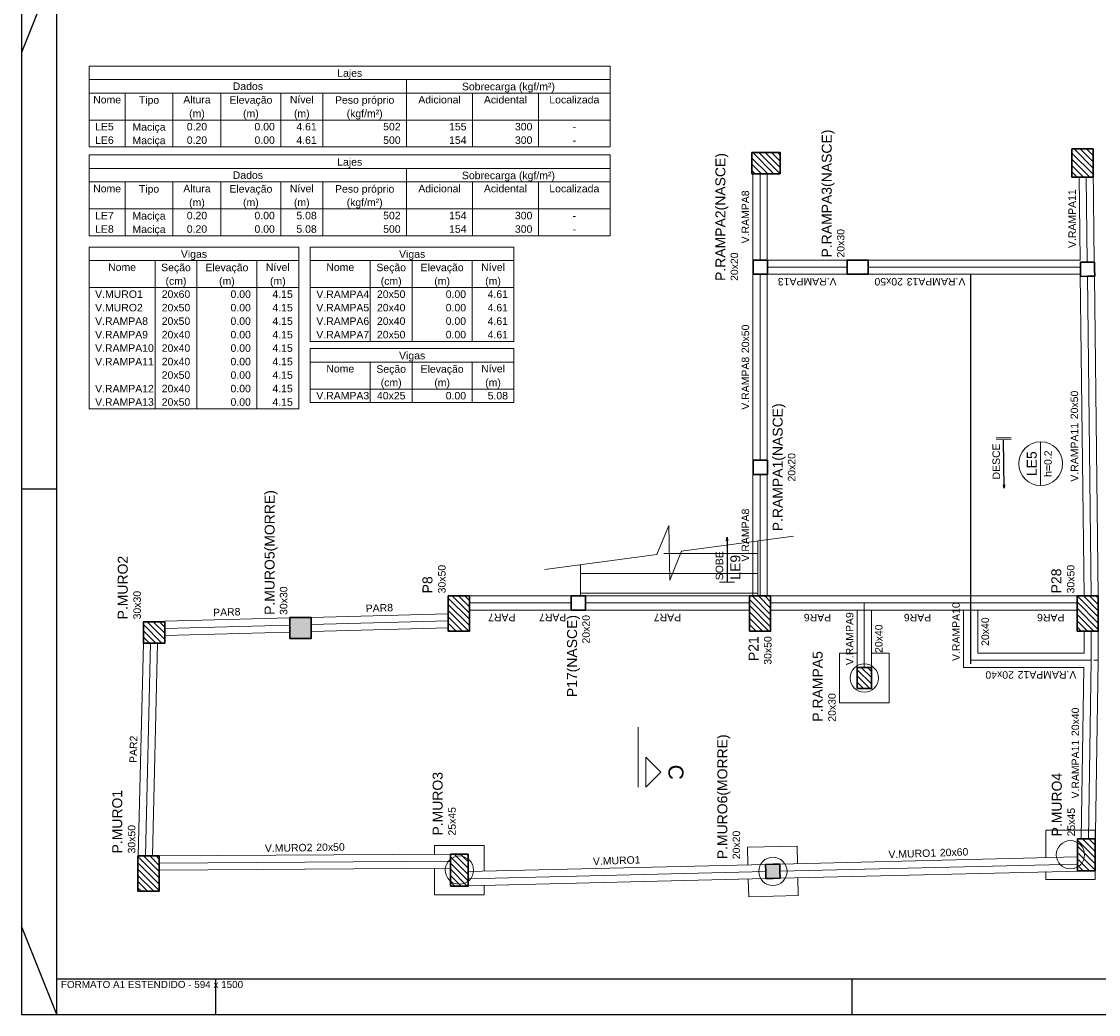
# Model space of a CAD drawing. Header units: millimetres. Extents: x 10 to 1250, y -62 to 528.
# Tile 79 of 193: x 10 to 41, y 133 to 161. Entities that reach past the tile are written whole.
import ezdxf

# ---------------------------------------------------------------- set-up
doc = ezdxf.new("R2010")
doc.units = ezdxf.units.MM
doc.header["$LTSCALE"] = 0.05
doc.linetypes.add('DOT', pattern=[6.35, 0, -6.35])
for name, color, linetype, lineweight in [('FO-Cortes', 9, 'Continuous', 5), ('FO-Eixos', 5, 'Continuous', 5), ('FO-Estacas dos blocos', 1, 'Continuous', 20), ('FO-Hachura pilar que morre', 106, 'Continuous', 5), ('FO-Hachura pilar que passa', 19, 'Continuous', 5), ('FO-Hachuras das lajes', 1, 'Continuous', 20), ('FO-Pilares', 4, 'Continuous', 30), ('FO-Seção das fundações', 9, 'Continuous', 5), ('FO-Textos das lajes', 3, 'Continuous', 20), ('FO-Textos das vigas', 7, 'Continuous', 5), ('FO-Textos dos pilares', 7, 'Continuous', 5), ('FO-Vigas', 7, 'Continuous', 5)]:
    doc.layers.add(name, color=color, linetype=linetype, lineweight=lineweight)
doc.layers.add('FOLHA_PADRÃO', color=7, linetype='Continuous')
doc.styles.add('Arial', font='arial.ttf')
doc.styles.get("Standard").update_dxf_attribs({"font": 'arial.ttf'})
doc.dimstyles.get("Standard").update_dxf_attribs({"dimtxt": 0.18, "dimasz": 0.18, "dimexe": 0.18, "dimexo": 0.0625, "dimgap": 0.1, "dimtad": 1, "dimzin": 0, "dimdsep": 46, "dimtxsty": 'Standard', "dimblk": 'OBLIQUE', "dimcen": 0.1, "dimadec": 0, "dimazin": 0, "dimtfac": 1, "dimtofl": 0, "dimtmove": 0, "dimatfit": 3, "dimldrblk": 'OBLIQUE', "dimfxl": 1, "dimtolj": 1, "dimtzin": 0, "dimarcsym": 1})
pattern_1 = [(135, (-185.03954, 126.28628), (-0.08838835, -0.08838835), [])]

# ---------------------------------------------------------------- blocks, each defined once
blk = doc.blocks.new('A1EST. 1500')
at = {"layer": 'FOLHA_PADRÃO', "color": 1, "linetype": 'Continuous'}
for p, q in [((0, 59.4), (0, 0)), ((1, 0), (1, 1)), ((5.5, 0), (5.5, 1)), ((23.5, 0), (23.5, 1)), ((0, 0), (150.008, 0))]:
    blk.add_line(p, q, dxfattribs=at)
at = {"layer": 'FOLHA_PADRÃO', "color": 1}
for p, q in [((1, 29.7), (0, 27.2)), ((1, 14.85), (0, 14.85)), ((1, 0), (0, 2.5))]:
    blk.add_line(p, q, dxfattribs=at)
at = {"layer": 'FOLHA_PADRÃO', "color": 6, "linetype": 'Continuous'}
blk.add_lwpolyline([(149, 58.4), (149, 1), (1, 1), (1, 58.4), (149, 58.4)], dxfattribs=at)
at = {"layer": 'FOLHA_PADRÃO', "color": 7, "style": 'Arial'}
blk.add_text('FORMATO A1 ESTENDIDO - 594 x 1500', height=0.2, dxfattribs=at).set_placement((1.114, 0.748))
blk = doc.blocks.new('_Oblique')
at = {"color": 0, "linetype": 'ByBlock', "lineweight": -2}
blk.add_line((-0.5, -0.5), (0.5, 0.5), dxfattribs=at)

msp = doc.modelspace()

# ---------------------------------------------------------------- hatches: boundary and pattern name
at = {"layer": 'FO-Hachura pilar que morre', "linetype": 'Continuous'}
for points in [[(17.9098, 144.4109), (17.9098, 144.1109), (17.9098, 143.8109), (18.2098, 143.8109), (18.5098, 143.8109), (18.5098, 144.1109), (18.5098, 144.4109), (18.2098, 144.4109)], [(31.7756, 137.0346), (31.7707, 137.2346), (31.7658, 137.4345), (31.5659, 137.4296), (31.366, 137.4247), (31.3708, 137.2248), (31.3757, 137.0248), (31.5757, 137.0297)]]:
    msp.add_hatch(color=256, dxfattribs=at).paths.add_polyline_path(points)
at = {"layer": 'FO-Hachura pilar que passa', "linetype": 'Continuous'}
h = msp.add_hatch(dxfattribs=at)
h.set_pattern_fill('ANSI31', color=256, angle=90, style=0)
h.set_pattern_definition(pattern_1)
h.paths.add_polyline_path([(31.7771, 156.9549), (31.7782, 157.2549), (31.7792, 157.5549), (31.3792, 157.5563), (30.9792, 157.5577), (30.9782, 157.2577), (30.9771, 156.9577), (31.3771, 156.9563)])
h = msp.add_hatch(dxfattribs=at)
h.set_pattern_fill('ANSI31', color=256, angle=90, style=0)
h.set_pattern_definition(pattern_1)
h.paths.add_polyline_path([(40.0302, 156.8603), (40.3302, 156.8603), (40.6302, 156.8603), (40.6302, 157.2603), (40.6302, 157.6603), (40.3302, 157.6603), (40.0302, 157.6603), (40.0302, 157.2603)])
h = msp.add_hatch(dxfattribs=at)
h.set_pattern_fill('ANSI31', color=256, angle=90, style=0)
h.set_pattern_definition(pattern_1)
h.paths.add_polyline_path([(22.3862, 144.0213), (22.6862, 144.0213), (22.9862, 144.0213), (22.9862, 144.5213), (22.9862, 145.0213), (22.6862, 145.0213), (22.3862, 145.0213), (22.3862, 144.5213)])
h = msp.add_hatch(dxfattribs=at)
h.set_pattern_fill('ANSI31', color=256, angle=90, style=0)
h.set_pattern_definition(pattern_1)
h.paths.add_polyline_path([(30.9082, 144.0213), (31.2082, 144.0213), (31.5082, 144.0213), (31.5082, 144.5213), (31.5082, 145.0213), (31.2082, 145.0213), (30.9082, 145.0213), (30.9082, 144.5213)])
h = msp.add_hatch(dxfattribs=at)
h.set_pattern_fill('ANSI31', color=256, angle=90, style=0)
h.set_pattern_definition(pattern_1)
h.paths.add_polyline_path([(40.1742, 144.0213), (40.4742, 144.0213), (40.7742, 144.0213), (40.7742, 144.5213), (40.7742, 145.0213), (40.4742, 145.0213), (40.1742, 145.0213), (40.1742, 144.5213)])
h = msp.add_hatch(dxfattribs=at)
h.set_pattern_fill('ANSI31', color=256, angle=90, style=0)
h.set_pattern_definition(pattern_1)
h.paths.add_polyline_path([(14.3662, 143.6853), (14.3662, 143.9853), (14.3662, 144.2853), (14.0662, 144.2853), (13.7662, 144.2853), (13.7662, 143.9853), (13.7662, 143.6853), (14.0662, 143.6853)])
h = msp.add_hatch(dxfattribs=at)
h.set_pattern_fill('ANSI31', color=256, angle=90, style=0)
h.set_pattern_definition(pattern_1)
h.paths.add_polyline_path([(33.9572, 142.3983), (34.1572, 142.3983), (34.3572, 142.3983), (34.3572, 142.6983), (34.3572, 142.9983), (34.1572, 142.9983), (33.9572, 142.9983), (33.9572, 142.6983)])
h = msp.add_hatch(dxfattribs=at)
h.set_pattern_fill('ANSI31', color=256, angle=90, style=0)
h.set_pattern_definition(pattern_1)
h.paths.add_polyline_path([(40.1882, 137.2489), (40.4382, 137.2489), (40.6882, 137.2489), (40.6882, 137.6989), (40.6882, 138.1489), (40.4382, 138.1489), (40.1882, 138.1489), (40.1882, 137.6989)])
h = msp.add_hatch(dxfattribs=at)
h.set_pattern_fill('ANSI31', color=256, angle=90, style=0)
h.set_pattern_definition(pattern_1)
h.paths.add_polyline_path([(22.4532, 136.8163), (22.7032, 136.8163), (22.9532, 136.8163), (22.9532, 137.2663), (22.9532, 137.7163), (22.7032, 137.7163), (22.4532, 137.7163), (22.4532, 137.2663)])
h = msp.add_hatch(dxfattribs=at)
h.set_pattern_fill('ANSI31', color=256, angle=90, style=0)
h.set_pattern_definition(pattern_1)
h.paths.add_polyline_path([(13.6102, 136.6663), (13.9102, 136.6663), (14.2102, 136.6663), (14.2102, 137.1663), (14.2102, 137.6663), (13.9102, 137.6663), (13.6102, 137.6663), (13.6102, 137.1663)])

# ---------------------------------------------------------------- linework, layer by layer
at = {"ltscale": 0.05}
msp.add_line((37.1672, 143.0995), (37.1672, 154.1195), dxfattribs=at)
at = {"layer": 'FO-Cortes', "linetype": 'Continuous'}
for p, q in [((28.2858, 146.1897), (28.6229, 147.0095)), ((28.6229, 147.0095), (28.6515, 145.4643)), ((28.9886, 146.2841), (32.1512, 146.7088)), ((28.6515, 145.4643), (28.9886, 146.2841)), ((25.1232, 145.765), (28.2858, 146.1897))]:
    msp.add_line(p, q, dxfattribs=at)
at = {"layer": 'FO-Cortes'}
msp.add_line((27.7634, 141.3042), (27.7634, 139.6098), dxfattribs=at)
at = {"layer": 'FO-Cortes', "linetype": 'Continuous'}
msp.add_lwpolyline([(27.9752, 139.6098), (27.9752, 140.457), (28.3988, 140.0334), (27.9752, 139.6098)], close=True, dxfattribs=at)
at = {"layer": 'FO-Eixos'}
for p, q in [((31.2082, 154.5183), (31.2082, 156.9569)), ((40.4616, 154.4577), (40.433, 156.8603)), ((33.6682, 154.3183), (31.4152, 154.3183)), ((40.2708, 154.3183), (34.2682, 154.3183)), ((31.2082, 148.8563), (31.2082, 154.1183)), ((40.5742, 145.0213), (40.4664, 154.0577)), ((31.2082, 145.0213), (31.2082, 148.4563)), ((24.8162, 144.8213), (22.9862, 144.8213)), ((25.8672, 144.8213), (24.8162, 144.8213)), ((30.9082, 144.8213), (26.2672, 144.8213)), ((34.1572, 144.8213), (31.5082, 144.8213)), ((34.1572, 142.9983), (34.1572, 144.8213)), ((37.1672, 144.8213), (34.1572, 144.8213)), ((37.1672, 143.1983), (37.1672, 144.8213)), ((38.6866, 144.8213), (37.1672, 144.8213)), ((40.1742, 144.8213), (38.6866, 144.8213)), ((14.3662, 144.1013), (17.9098, 144.1961)), ((18.5098, 144.2121), (22.3862, 144.3159)), ((40.5742, 143.1983), (40.5742, 144.0213)), ((13.82, 137.6663), (13.9664, 143.6853)), ((40.5742, 143.1983), (37.1672, 143.1983)), ((40.4952, 138.1489), (40.5742, 143.1983)), ((14.2102, 137.4663), (22.4532, 137.5163)), ((31.7708, 137.2345), (40.1882, 137.4369)), ((22.9532, 137.0225), (31.3708, 137.2249))]:
    msp.add_line(p, q, dxfattribs=at)
at = {"layer": 'FO-Estacas dos blocos'}
for centre in [(34.1572, 142.6983), (39.9882, 137.6989), (22.7032, 137.2663), (31.5708, 137.2297)]:
    msp.add_circle(centre, 0.4, dxfattribs=at)
at = {"layer": 'FO-Hachuras das lajes', "linetype": 'Continuous'}
for p, q in [((31.1472, 145.0213), (31.1472, 146.574)), ((31.1472, 146.2163), (28.4836, 146.2163)), ((26.1272, 145.0213), (26.1272, 145.8998)), ((31.1472, 145.6563), (26.1272, 145.6563)), ((31.1472, 145.0963), (26.1272, 145.0963))]:
    msp.add_line(p, q, dxfattribs=at)
at = {"layer": 'FO-Pilares'}
for points in [[(31.7771, 156.9549), (31.7782, 157.2549), (31.7792, 157.5549), (31.3792, 157.5563), (30.9792, 157.5577), (30.9782, 157.2577), (30.9771, 156.9577), (31.3771, 156.9563), (31.7771, 156.9549)], [(40.0302, 156.8603), (40.3302, 156.8603), (40.6302, 156.8603), (40.6302, 157.2603), (40.6302, 157.6603), (40.3302, 157.6603), (40.0302, 157.6603), (40.0302, 157.2603), (40.0302, 156.8603)], [(31.0152, 154.1183), (31.2152, 154.1183), (31.4152, 154.1183), (31.4152, 154.3183), (31.4152, 154.5183), (31.2152, 154.5183), (31.0152, 154.5183), (31.0152, 154.3183), (31.0152, 154.1183)], [(34.2682, 154.1183), (34.2682, 154.3183), (34.2682, 154.5183), (33.9682, 154.5183), (33.6682, 154.5183), (33.6682, 154.3183), (33.6682, 154.1183), (33.9682, 154.1183), (34.2682, 154.1183)], [(40.6693, 154.4599), (40.4693, 154.4578), (40.2693, 154.4557), (40.2714, 154.2557), (40.2735, 154.0557), (40.4735, 154.0578), (40.6735, 154.0599), (40.6714, 154.2599), (40.6693, 154.4599)], [(31.0152, 148.4563), (31.2152, 148.4563), (31.4152, 148.4563), (31.4152, 148.6563), (31.4152, 148.8563), (31.2152, 148.8563), (31.0152, 148.8563), (31.0152, 148.6563), (31.0152, 148.4563)], [(22.3862, 144.0213), (22.6862, 144.0213), (22.9862, 144.0213), (22.9862, 144.5213), (22.9862, 145.0213), (22.6862, 145.0213), (22.3862, 145.0213), (22.3862, 144.5213), (22.3862, 144.0213)], [(26.2672, 144.6213), (26.2672, 144.8213), (26.2672, 145.0213), (26.0672, 145.0213), (25.8672, 145.0213), (25.8672, 144.8213), (25.8672, 144.6213), (26.0672, 144.6213), (26.2672, 144.6213)], [(30.9082, 144.0213), (31.2082, 144.0213), (31.5082, 144.0213), (31.5082, 144.5213), (31.5082, 145.0213), (31.2082, 145.0213), (30.9082, 145.0213), (30.9082, 144.5213), (30.9082, 144.0213)], [(40.1742, 144.0213), (40.4742, 144.0213), (40.7742, 144.0213), (40.7742, 144.5213), (40.7742, 145.0213), (40.4742, 145.0213), (40.1742, 145.0213), (40.1742, 144.5213), (40.1742, 144.0213)], [(17.9098, 144.4109), (17.9098, 144.1109), (17.9098, 143.8109), (18.2098, 143.8109), (18.5098, 143.8109), (18.5098, 144.1109), (18.5098, 144.4109), (18.2098, 144.4109), (17.9098, 144.4109)], [(14.3662, 143.6853), (14.3662, 143.9853), (14.3662, 144.2853), (14.0662, 144.2853), (13.7662, 144.2853), (13.7662, 143.9853), (13.7662, 143.6853), (14.0662, 143.6853), (14.3662, 143.6853)], [(33.9572, 142.3983), (34.1572, 142.3983), (34.3572, 142.3983), (34.3572, 142.6983), (34.3572, 142.9983), (34.1572, 142.9983), (33.9572, 142.9983), (33.9572, 142.6983), (33.9572, 142.3983)], [(40.1882, 137.2489), (40.4382, 137.2489), (40.6882, 137.2489), (40.6882, 137.6989), (40.6882, 138.1489), (40.4382, 138.1489), (40.1882, 138.1489), (40.1882, 137.6989), (40.1882, 137.2489)], [(22.4532, 136.8163), (22.7032, 136.8163), (22.9532, 136.8163), (22.9532, 137.2663), (22.9532, 137.7163), (22.7032, 137.7163), (22.4532, 137.7163), (22.4532, 137.2663), (22.4532, 136.8163)], [(13.6102, 136.6663), (13.9102, 136.6663), (14.2102, 136.6663), (14.2102, 137.1663), (14.2102, 137.6663), (13.9102, 137.6663), (13.6102, 137.6663), (13.6102, 137.1663), (13.6102, 136.6663)], [(31.7756, 137.0346), (31.7707, 137.2346), (31.7658, 137.4345), (31.5659, 137.4296), (31.366, 137.4247), (31.3708, 137.2248), (31.3757, 137.0248), (31.5757, 137.0297), (31.7756, 137.0346)]]:
    msp.add_lwpolyline(points, close=True, dxfattribs=at)
at = {"layer": 'FO-Seção das fundações'}
for points in [[(33.9572, 143.3983), (33.4572, 143.3983)], [(33.4572, 141.9983), (33.4572, 143.3983)], [(34.8572, 143.3983), (34.3572, 143.3983)], [(34.8572, 143.3983), (34.8572, 141.9983)], [(33.4572, 141.9983), (34.8572, 141.9983)], [(40.2491, 138.3989), (39.2882, 138.3989)], [(39.2882, 137.6261), (39.2882, 138.3989)], [(40.6882, 138.3989), (40.2491, 138.3989)], [(40.6882, 138.3989), (40.6882, 136.9989)], [(23.4032, 137.9663), (22.0032, 137.9663)], [(22.0032, 137.7136), (22.0032, 137.9663)], [(23.4032, 137.9663), (23.4032, 137.2334)], [(32.2535, 137.9466), (30.8539, 137.9124)], [(30.8539, 137.9124), (30.8661, 137.4128)], [(32.2657, 137.4464), (32.2535, 137.9466)], [(22.0032, 136.5663), (22.0032, 137.3135)], [(39.2882, 136.9989), (39.2882, 137.226)], [(23.4032, 136.8332), (23.4032, 136.5663)], [(30.8759, 137.0129), (30.8881, 136.5128)], [(32.2877, 136.547), (32.2755, 137.0466)], [(39.2882, 136.9989), (40.6882, 136.9989)], [(22.0032, 136.5663), (23.4032, 136.5663)], [(30.8881, 136.5128), (32.2877, 136.547)]]:
    msp.add_lwpolyline(points, dxfattribs=at)
at = {"layer": 'FO-Textos das lajes', "linetype": 'Continuous'}
for p, q in [((38.3096, 149.494), (37.886, 149.4905)), ((38.31, 149.441), (37.8864, 149.4376)), ((30.4853, 145.409), (30.0617, 145.409)), ((30.4853, 145.409), (30.0617, 145.409))]:
    msp.add_line(p, q, dxfattribs=at)
at = {"layer": 'FO-Textos das lajes'}
msp.add_line((39.1449, 148.142), (39.1449, 149.377), dxfattribs=at)
msp.add_circle((39.1449, 148.7595), 0.6175, dxfattribs=at)
at = {"layer": 'FO-Textos das vigas'}
for p, q in [((12.2295, 160.002), (26.9708, 160.002)), ((12.2295, 160.002), (12.2295, 159.6207)), ((26.9708, 160.002), (26.9708, 159.6207)), ((12.2295, 159.6207), (26.9708, 159.6207)), ((12.2295, 159.6207), (26.9708, 159.6207)), ((12.2295, 159.6207), (12.2295, 157.7145)), ((21.2098, 159.6207), (21.2098, 159.2395)), ((26.9708, 159.6207), (26.9708, 157.7145)), ((12.2295, 159.2395), (26.9708, 159.2395)), ((13.2461, 159.2395), (13.2461, 157.7145)), ((14.6016, 159.2395), (14.6016, 157.7145)), ((15.9572, 159.2395), (15.9572, 157.7145)), ((17.6516, 159.2395), (17.6516, 157.7145)), ((18.8376, 159.2395), (18.8376, 157.7145)), ((21.2098, 159.2395), (21.2098, 157.7145)), ((23.0736, 159.2395), (23.0736, 157.7145)), ((24.9375, 159.2395), (24.9375, 157.7145)), ((12.2295, 158.477), (26.9708, 158.477)), ((12.2295, 157.7145), (26.9708, 157.7145)), ((12.2295, 157.4884), (26.9708, 157.4884)), ((12.2295, 157.4884), (12.2295, 157.1071)), ((26.9708, 157.4884), (26.9708, 157.1071)), ((12.2295, 157.1071), (26.9708, 157.1071)), ((12.2295, 157.1071), (26.9708, 157.1071)), ((12.2295, 157.1071), (12.2295, 155.2009)), ((21.2098, 157.1071), (21.2098, 156.7259)), ((26.9708, 157.1071), (26.9708, 155.2009)), ((12.2295, 156.7259), (26.9708, 156.7259)), ((13.2461, 156.7259), (13.2461, 155.2009)), ((14.6016, 156.7259), (14.6016, 155.2009)), ((15.9572, 156.7259), (15.9572, 155.2009)), ((17.6516, 156.7259), (17.6516, 155.2009)), ((18.8376, 156.7259), (18.8376, 155.2009)), ((21.2098, 156.7259), (21.2098, 155.2009)), ((23.0736, 156.7259), (23.0736, 155.2009)), ((24.9375, 156.7259), (24.9375, 155.2009)), ((12.2295, 155.9634), (26.9708, 155.9634)), ((12.2295, 155.2009), (26.9708, 155.2009)), ((12.2295, 154.884), (18.1599, 154.884)), ((12.2295, 154.884), (12.2295, 150.3092)), ((18.1599, 154.884), (18.1599, 150.3092)), ((18.4866, 154.884), (24.2476, 154.884)), ((18.4866, 154.884), (18.4866, 152.2154)), ((24.2476, 154.884), (24.2476, 152.2154)), ((12.2295, 154.5028), (18.1599, 154.5028)), ((14.0933, 154.5028), (14.0933, 150.3092)), ((15.2794, 154.5028), (15.2794, 150.3092)), ((16.9738, 154.5028), (16.9738, 150.3092)), ((18.4866, 154.5028), (24.2476, 154.5028)), ((20.181, 154.5028), (20.181, 152.2154)), ((21.3671, 154.5028), (21.3671, 152.2154)), ((23.0615, 154.5028), (23.0615, 152.2154)), ((12.2295, 153.7403), (18.1599, 153.7403)), ((18.4866, 153.7403), (24.2476, 153.7403)), ((18.4866, 152.2154), (24.2476, 152.2154)), ((18.4866, 152.0135), (24.2476, 152.0135)), ((18.4866, 152.0135), (18.4866, 150.4885)), ((24.2476, 152.0135), (24.2476, 150.4885)), ((18.4866, 151.6323), (24.2476, 151.6323)), ((20.181, 151.6323), (20.181, 150.4885)), ((21.3671, 151.6323), (21.3671, 150.4885)), ((23.0615, 151.6323), (23.0615, 150.4885)), ((18.4866, 150.8698), (24.2476, 150.8698)), ((12.2295, 150.3092), (18.1599, 150.3092)), ((18.4866, 150.4885), (24.2476, 150.4885))]:
    msp.add_line(p, q, dxfattribs=at)
at = {"layer": 'FO-Vigas'}
for p, q in [((31.0082, 154.5183), (31.0082, 156.957)), ((31.4082, 154.5183), (31.4082, 156.9556)), ((40.6616, 154.4598), (40.6302, 157.0967)), ((40.2609, 154.5183), (40.233, 156.8603)), ((31.0082, 148.8563), (31.0082, 154.5183)), ((33.6682, 154.5183), (31.4152, 154.5183)), ((40.2609, 154.5183), (34.2682, 154.5183)), ((31.4082, 148.8563), (31.4082, 154.1183)), ((33.6682, 154.1183), (31.4152, 154.1183)), ((40.2656, 154.1183), (34.2682, 154.1183)), ((40.3742, 145.0213), (40.2656, 154.1183)), ((40.7742, 145.0225), (40.6664, 154.0598)), ((31.0082, 145.0213), (31.0082, 148.8563)), ((31.4082, 145.0213), (31.4082, 148.4563)), ((24.8162, 145.0213), (22.9862, 145.0213)), ((25.8672, 145.0213), (24.8162, 145.0213)), ((30.9082, 145.0213), (26.2672, 145.0213)), ((34.1572, 145.0213), (31.5082, 145.0213)), ((37.1672, 145.0213), (34.1572, 145.0213)), ((38.6866, 145.0213), (37.1672, 145.0213)), ((40.1742, 145.0213), (38.6866, 145.0213)), ((40.7742, 145.0213), (40.7742, 145.0225)), ((14.3608, 144.3012), (17.9044, 144.396)), ((18.5098, 144.4121), (22.3808, 144.5158)), ((24.8162, 144.6213), (22.9862, 144.6213)), ((25.8672, 144.6213), (24.8162, 144.6213)), ((30.9082, 144.6213), (26.2672, 144.6213)), ((34.1572, 144.6213), (31.5082, 144.6213)), ((33.9572, 142.9983), (33.9572, 144.6213)), ((37.1672, 144.6213), (34.1572, 144.6213)), ((34.3572, 142.9983), (34.3572, 144.6213)), ((36.9672, 142.9983), (36.9672, 144.6213)), ((38.6866, 144.6213), (37.1672, 144.6213)), ((37.3672, 143.3983), (37.3672, 144.6213)), ((40.1742, 144.6213), (38.6866, 144.6213)), ((18.5151, 144.0121), (22.3862, 144.1158)), ((14.3715, 143.9013), (17.9098, 143.996)), ((40.3742, 143.3983), (40.3742, 144.0213)), ((40.7742, 143.1983), (40.7742, 144.0213)), ((13.62, 137.6711), (13.7663, 143.6853)), ((14.02, 137.6663), (14.1663, 143.6804)), ((40.3742, 143.3983), (37.3672, 143.3983)), ((40.6532, 143.1983), (40.7742, 143.1983)), ((40.6882, 137.6999), (40.7742, 143.1951)), ((40.371, 142.9983), (36.9672, 142.9983)), ((40.2952, 138.1489), (40.371, 142.9983)), ((14.2096, 137.6663), (22.4526, 137.7163)), ((14.2102, 137.6663), (14.2096, 137.6663)), ((22.9532, 137.2225), (31.366, 137.4248)), ((31.7658, 137.4344), (40.1882, 137.6369)), ((14.2102, 137.2663), (22.4532, 137.3163)), ((31.7756, 137.0345), (40.6882, 137.2488)), ((40.6882, 137.2488), (40.6896, 137.2489)), ((22.9532, 136.8224), (31.3756, 137.0249))]:
    msp.add_line(p, q, dxfattribs=at)

# ---------------------------------------------------------------- block references
msp.add_blockref('A1EST. 1500', (10.3174, 133.1843))

# ---------------------------------------------------------------- texts
at = {"layer": 'FO-Cortes', "linetype": 'DOT', "ltscale": 0.2, "insert": (28.6106, 140.0334), "char_height": 0.4236, "width": 1.463228, "attachment_point": 8, "rotation": 270, "line_spacing_factor": 0.798, "style": 'Arial'}
msp.add_mtext('C', dxfattribs=at)
at = {"layer": 'FO-Textos das lajes', "linetype": 'Continuous', "line_spacing_factor": 0.798, "style": 'Arial'}
for s, insert, char_height, attachment_point, rotation in [('DESCE', (37.9932, 149.3325), 0.2118, 9, 90.468), ('SOBE', (30.1676, 145.462), 0.2118, 7, 90), ('LE9', (30.6548, 145.4796), 0.2824, 7, 90)]:
    msp.add_mtext(s, dxfattribs=dict(at, insert=insert, char_height=char_height, attachment_point=attachment_point, rotation=rotation))
at = {"layer": 'FO-Textos das lajes', "attachment_point": 8, "rotation": 90, "line_spacing_factor": 0.798, "style": 'Arial'}
for s, insert, char_height in [('LE5', (39.039, 148.7595), 0.2824), ('h=0.2', (39.4626, 148.7595), 0.2118)]:
    msp.add_mtext(s, dxfattribs=dict(at, insert=insert, char_height=char_height))
at = {"layer": 'FO-Textos das vigas', "linetype": 'Continuous', "char_height": 0.2118, "line_spacing_factor": 0.798, "style": 'Arial'}
for s, insert, attachment_point in [('Lajes', (19.6006, 159.6355), 8), ('Dados', (16.7196, 159.3242), 8), ('Sobrecarga (kgf/m²)', (24.0906, 159.2545), 8), ('Nome', (12.7378, 158.943), 8), ('Tipo', (13.9236, 158.8735), 8), ('Altura', (15.2794, 158.943), 8), ('Elevação', (16.8046, 158.8735), 8), ('Nível', (18.2446, 158.943), 8), ('Peso próprio', (20.0236, 158.8735), 8), ('Adicional', (22.1417, 158.943), 8), ('Acidental', (24.0056, 158.943), 8), ('Localizada', (25.9541, 158.943), 8), ('(m)', (15.2796, 158.4915), 8), ('(m)', (16.8046, 158.4915), 8), ('(m)', (18.2446, 158.4915), 8), ('(kgf/m²)', (20.0236, 158.4915), 8), ('LE5', (12.3989, 158.1805), 7), ('0.20', (15.2794, 158.1805), 8), ('0.00', (17.4821, 158.1805), 9), ('4.61', (18.6682, 158.1805), 9), ('502', (21.0404, 158.1805), 9), ('155', (22.9042, 158.1805), 9), ('300', (24.768, 158.1805), 9), ('Maciça', (13.9236, 158.1105), 8), ('-', (25.9541, 158.1805), 8), ('LE6', (12.3989, 157.7993), 7), ('Maciça', (13.9236, 157.7295), 8), ('0.20', (15.2794, 157.7993), 8), ('0.00', (17.4821, 157.7993), 9), ('4.61', (18.6682, 157.7993), 9), ('500', (21.0404, 157.7993), 9), ('154', (22.9042, 157.7993), 9), ('300', (24.768, 157.7993), 9), ('-', (25.9541, 157.7993), 8), ('Lajes', (19.6006, 157.1224), 8), ('Dados', (16.7196, 156.8106), 8), ('Sobrecarga (kgf/m²)', (24.0906, 156.7404), 8), ('Nome', (12.7378, 156.4294), 8), ('Tipo', (13.9236, 156.3594), 8), ('Altura', (15.2794, 156.4294), 8), ('Elevação', (16.8046, 156.3594), 8), ('Nível', (18.2446, 156.4294), 8), ('Peso próprio', (20.0236, 156.3594), 8), ('Adicional', (22.1417, 156.4294), 8), ('Acidental', (24.0056, 156.4294), 8), ('Localizada', (25.9541, 156.4294), 8), ('(m)', (15.2796, 155.9784), 8), ('(m)', (16.8046, 155.9784), 8), ('(m)', (18.2446, 155.9784), 8), ('(kgf/m²)', (20.0236, 155.9784), 8), ('LE7', (12.3989, 155.6669), 7), ('Maciça', (13.9236, 155.5974), 8), ('0.20', (15.2794, 155.6669), 8), ('0.00', (17.4821, 155.6669), 9), ('5.08', (18.6682, 155.6669), 9), ('502', (21.0404, 155.6669), 9), ('154', (22.9042, 155.6669), 9), ('300', (24.768, 155.6669), 9), ('-', (25.9541, 155.6669), 8), ('LE8', (12.3989, 155.2857), 7), ('Maciça', (13.9236, 155.2154), 8), ('0.20', (15.2794, 155.2857), 8), ('0.00', (17.4821, 155.2857), 9), ('5.08', (18.6682, 155.2857), 9), ('500', (21.0404, 155.2857), 9), ('154', (22.9042, 155.2857), 9), ('300', (24.768, 155.2857), 9), ('-', (25.9541, 155.2857), 8), ('Vigas', (15.1952, 154.5178), 8), ('Vigas', (21.3668, 154.5179), 8), ('Nome', (13.1614, 154.2063), 8), ('Nível', (17.5668, 154.2063), 8), ('Nome', (19.3338, 154.2063), 8), ('Nível', (23.6546, 154.2063), 8), ('Seção', (14.6862, 154.1368), 8), ('Elevação', (16.1262, 154.1368), 8), ('Seção', (20.7738, 154.1369), 8), ('Elevação', (22.2148, 154.1369), 8), ('(cm)', (14.6862, 153.7548), 8), ('(m)', (16.1262, 153.7548), 8), ('(m)', (17.5672, 153.7548), 8), ('(cm)', (20.7738, 153.7549), 8), ('(m)', (22.2148, 153.7549), 8), ('(m)', (23.6548, 153.7549), 8), ('V.MURO1', (12.3989, 153.4438), 7), ('20x60', (14.6864, 153.4438), 8), ('0.00', (16.8044, 153.4438), 9), ('4.15', (17.9904, 153.4438), 9), ('V.RAMPA4', (18.6561, 153.4438), 7), ('20x50', (20.7741, 153.4438), 8), ('0.00', (22.8921, 153.4438), 9), ('4.61', (24.0782, 153.4438), 9), ('V.MURO2', (12.3989, 153.0626), 7), ('20x50', (14.6864, 153.0626), 8), ('0.00', (16.8044, 153.0626), 9), ('4.15', (17.9904, 153.0626), 9), ('V.RAMPA5', (18.6561, 153.0626), 7), ('20x40', (20.7741, 153.0626), 8), ('0.00', (22.8921, 153.0626), 9), ('4.61', (24.0782, 153.0626), 9), ('V.RAMPA8', (12.3989, 152.6813), 7), ('20x50', (14.6864, 152.6813), 8), ('0.00', (16.8044, 152.6813), 9), ('4.15', (17.9904, 152.6813), 9), ('V.RAMPA6', (18.6561, 152.6813), 7), ('20x40', (20.7741, 152.6813), 8), ('0.00', (22.8921, 152.6813), 9), ('4.61', (24.0782, 152.6813), 9), ('V.RAMPA9', (12.3989, 152.3001), 7), ('20x40', (14.6864, 152.3001), 8), ('0.00', (16.8044, 152.3001), 9), ('4.15', (17.9904, 152.3001), 9), ('V.RAMPA7', (18.6561, 152.3001), 7), ('20x50', (20.7741, 152.3001), 8), ('0.00', (22.8921, 152.3001), 9), ('4.61', (24.0782, 152.3001), 9), ('V.RAMPA10', (12.3989, 151.9188), 7), ('20x40', (14.6864, 151.9188), 8), ('0.00', (16.8044, 151.9188), 9), ('4.15', (17.9904, 151.9188), 9), ('V.RAMPA11', (12.3989, 151.5376), 7), ('20x40', (14.6864, 151.5376), 8), ('0.00', (16.8044, 151.5376), 9), ('4.15', (17.9904, 151.5376), 9), ('Vigas', (21.3668, 151.6475), 8), ('20x50', (14.6864, 151.1564), 8), ('0.00', (16.8044, 151.1564), 9), ('4.15', (17.9904, 151.1564), 9), ('Nome', (19.3338, 151.3357), 8), ('Seção', (20.7738, 151.2655), 8), ('Elevação', (22.2148, 151.2655), 8), ('Nível', (23.6546, 151.3357), 8), ('(cm)', (20.7738, 150.8845), 8), ('(m)', (22.2148, 150.8845), 8), ('(m)', (23.6548, 150.8845), 8), ('V.RAMPA12', (12.3989, 150.7751), 7), ('20x40', (14.6864, 150.7751), 8), ('0.00', (16.8044, 150.7751), 9), ('4.15', (17.9904, 150.7751), 9), ('V.RAMPA3', (18.6561, 150.5733), 7), ('40x25', (20.7741, 150.5733), 8), ('0.00', (22.8921, 150.5733), 9), ('5.08', (24.0782, 150.5733), 9), ('V.RAMPA13', (12.3989, 150.3939), 7), ('20x50', (14.6864, 150.3939), 8), ('0.00', (16.8044, 150.3939), 9), ('4.15', (17.9904, 150.3939), 9)]:
    msp.add_mtext(s, dxfattribs=dict(at, insert=insert, attachment_point=attachment_point))
for s, insert, attachment_point, rotation in [('V.RAMPA8', (30.9023, 155.7369), 8, 90), ('V.RAMPA11', (40.141, 155.688), 8, 90), ('V.RAMPA13', (32.5417, 154.0124), 8, 180), ('20x50', (35.2505, 154.0124), 7, 180), ('V.RAMPA13', (35.3564, 154.0124), 9, 180), ('20x50', (30.9023, 151.8862), 7, 90), ('V.RAMPA8', (30.9023, 151.7803), 9, 90), ('20x50', (40.2087, 150.0172), 7, 90), ('V.RAMPA11', (40.2099, 149.9113), 9, 90), ('V.RAMPA8', (30.9023, 146.7388), 8, 90), ('PAR8', (16.1271, 144.4544), 8, 2), ('PAR8', (20.4425, 144.5698), 8, 2), ('V.RAMPA10', (36.8613, 144.0098), 8, 90), ('PAR7', (23.9012, 144.5154), 8, 180), ('PAR7', (25.3417, 144.5154), 8, 180), ('PAR7', (28.5877, 144.5154), 8, 180), ('PAR6', (32.8327, 144.5154), 8, 180), ('V.RAMPA9', (33.8513, 143.8098), 8, 90), ('PAR6', (35.6622, 144.5154), 8, 180), ('PAR6', (39.4304, 144.5154), 8, 180), ('20x40', (34.6749, 143.8098), 8, 90), ('20x40', (37.6849, 144.0098), 8, 90), ('20x40', (38.3893, 142.8924), 7, 180), ('V.RAMPA12', (38.4952, 142.8924), 9, 180), ('20x40', (40.2347, 141.0566), 7, 90), ('PAR2', (13.5873, 140.6808), 8, 89), ('V.RAMPA11', (40.2331, 140.9507), 9, 90), ('V.MURO2', (18.5494, 137.7985), 9, 1), ('20x50', (18.6553, 137.7991), 7, 1), ('V.MURO1', (27.157, 137.4295), 8, 2), ('V.MURO1', (36.1908, 137.6467), 9, 2), ('20x60', (36.2966, 137.6493), 7, 2)]:
    msp.add_mtext(s, dxfattribs=dict(at, insert=insert, attachment_point=attachment_point, rotation=rotation))
at = {"layer": 'FO-Textos dos pilares', "linetype": 'Continuous', "rotation": 90, "line_spacing_factor": 0.798, "style": 'Arial'}
for s, insert, char_height, attachment_point in [('P.RAMPA3(NASCE)', (33.3205, 154.5893), 0.2824, 7), ('P.RAMPA2(NASCE)', (30.3128, 153.9261), 0.2824, 7), ('20x30', (33.5976, 154.5889), 0.2118, 7), ('20x20', (30.5899, 153.9257), 0.2118, 7), ('P.RAMPA1(NASCE)', (31.9325, 148.6563), 0.2824, 8), ('20x20', (32.2094, 148.6563), 0.2118, 8), ('P.MURO5(MORRE)', (17.5615, 144.4813), 0.2824, 7), ('P.MURO2', (13.3249, 144.3559), 0.2824, 7), ('30x50', (22.3156, 145.0919), 0.2118, 7), ('P28', (39.7329, 145.0919), 0.2824, 7), ('30x50', (40.1036, 145.0919), 0.2118, 7), ('P8', (21.9449, 145.0919), 0.2824, 7), ('30x30', (13.6956, 144.3559), 0.2118, 7), ('30x30', (17.8392, 144.4815), 0.2118, 7), ('P17(NASCE)', (26.1165, 144.4803), 0.2824, 9), ('20x20', (26.3937, 144.4801), 0.2118, 9), ('P21', (31.1641, 143.8801), 0.2824, 9), ('30x50', (31.5347, 143.8801), 0.2118, 9), ('P.RAMPA5', (32.9808, 141.4621), 0.2824, 7), ('20x30', (33.3514, 141.4621), 0.2118, 7), ('P.MURO6(MORRE)', (30.3684, 137.5749), 0.2824, 7), ('P.MURO3', (22.2321, 138.2433), 0.2824, 7), ('P.MURO4', (39.7469, 138.2195), 0.2824, 7), ('P.MURO1', (13.1689, 137.7369), 0.2824, 7), ('25x45', (22.6028, 138.2433), 0.2118, 7), ('25x45', (40.1176, 138.2195), 0.2118, 7), ('30x50', (13.5396, 137.7369), 0.2118, 7), ('20x20', (30.6463, 137.575), 0.2118, 7)]:
    msp.add_mtext(s, dxfattribs=dict(at, insert=insert, char_height=char_height, attachment_point=attachment_point))

# ---------------------------------------------------------------- leaders
at = {"layer": 'FO-Textos das lajes', "linetype": 'Continuous'}
for points in [[(38.1094, 148.0626), (38.0982, 149.4393)], [(30.2735, 146.6798), (30.2735, 145.409)]]:
    msp.add_leader(points, dimstyle='Standard', override={"dimasz": 0.1, "dimldrblk": 'Closed'}, dxfattribs=at)

doc.saveas('drawing.dxf')
